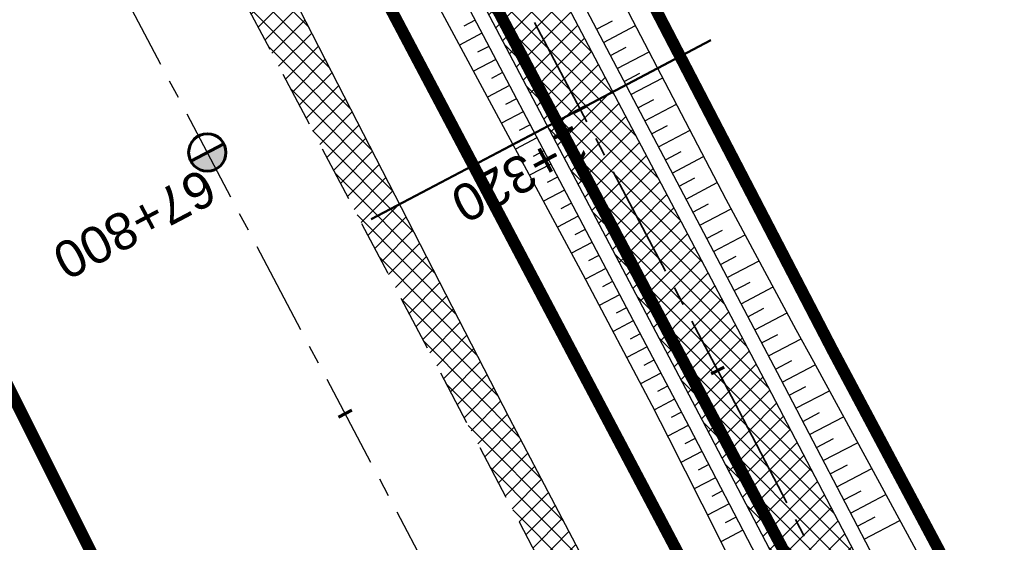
# Model space of a CAD drawing. Header units: metres. Extents: x 7529682 to 7533711, y 5721195 to 5727842.
# Tile 160 of 232: x 7530316 to 7530349, y 5726617 to 5726635. Entities that reach past the tile are written whole.
import ezdxf

# ---------------------------------------------------------------- set-up
doc = ezdxf.new("R2010")
doc.units = ezdxf.units.M
for name, pattern in [('817-dzialki-09-05-04$0$HIDDEN', [0.375, 0.25, -0.125]), ('ACAD_ISO05W100', [33, 24, -3, 0, -3, 0, -3]), ('CENTER', [50.800000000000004, 31.75, -6.35, 6.35, -6.35]), ('CENTER2', [28.575000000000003, 19.05, -3.175, 3.175, -3.175]), ('HIDDEN', [9.524999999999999, 6.35, -3.175])]:
    doc.linetypes.add(name, pattern=pattern)
for name, color, linetype in [('C-DROGI-SYTUACJA', 7, 'Continuous'), ('C-DROGI-SYTUACJA-ETYKIETY', 7, 'Continuous'), ('D-hatch-pobocza', 131, 'Continuous'), ('D-pobocza', 60, 'Continuous'), ('D-rowy', 160, 'Continuous'), ('D-skarpa', 2, 'Continuous'), ('D-skarpa-kreskowanie', 2, 'Continuous')]:
    doc.layers.add(name, color=color, linetype=linetype)
for name, color, linetype, lineweight, true_color in [('D-hatch-ciag-pieszo-rowerowy', 7, 'Continuous', 13, 0xff9f80), ('D-LR-etap-III', 7, '817-dzialki-09-05-04$0$HIDDEN', 50, 0x00008f), ('D-przekroje-pop', 7, 'Continuous', 50, 0x000099)]:
    doc.layers.add(name, color=color, linetype=linetype, lineweight=lineweight, true_color=true_color)
for name, color, linetype, lineweight in [('D-krawędzie', 3, 'Continuous', 30), ('D-obrzeża', 2, 'Continuous', 30), ('D-oś', 10, 'CENTER', 30), ('D-pas-drogowy', 7, 'ACAD_ISO05W100', 50)]:
    doc.layers.add(name, color=color, linetype=linetype, lineweight=lineweight)
doc.layers.add('poprzeczki', color=7, linetype='Continuous', true_color=0x0000c7)
doc.styles.get("Standard").update_dxf_attribs({"font": 'arial.ttf'})
pattern_1 = [(45, (0, 0), (-0.3367596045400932, 0.3367596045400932), []), (135, (0, 0), (-0.3367596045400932, -0.3367596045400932), [])]

# ---------------------------------------------------------------- blocks, each defined once
blk = doc.blocks.new('kilometraz')
at = {"linetype": 'ByBlock', "lineweight": -2}
blk.add_hatch(color=0, dxfattribs=at).paths.add_polyline_path([(0, -0.28125, 0.4142135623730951), (0.28125, 0, 0.4142135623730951), (0, 0.28125)])
at = {"color": 0, "linetype": 'ByBlock', "lineweight": -2}
blk.add_line((0, 0.28125), (0, -0.28125), dxfattribs=at)
blk.add_circle((0, 0), 0.28125, dxfattribs=at)
blk = doc.blocks.new('AeccTickLine')
at = {"color": 0, "linetype": 'ByBlock', "lineweight": -2}
blk.add_line((0, 1), (-3.673819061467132e-16, -1), dxfattribs=at)

msp = doc.modelspace()

# ---------------------------------------------------------------- hatches: boundary and pattern name
at = {"layer": 'D-hatch-ciag-pieszo-rowerowy'}
h = msp.add_hatch(dxfattribs=at)
h.set_pattern_fill('ANSI37', color=256, scale=0.15, style=0)
h.set_pattern_definition(pattern_1)
h.paths.add_polyline_path([(7530324.387465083, 5726654.066463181), (7530322.19252067, 5726652.869150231), (7530338.815124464, 5726621.305808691), (7530355.736108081, 5726588.900602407), (7530368.841113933, 5726564.244410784), (7530371.745634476, 5726564.106445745), (7530357.947949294, 5726590.065867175), (7530341.029165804, 5726622.466860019)])
at = {"layer": 'D-hatch-pobocza'}
h = msp.add_hatch(dxfattribs=at)
h.set_pattern_fill('ANSI37', color=256, scale=0.15, style=0)
h.set_pattern_definition(pattern_1)
h.paths.add_polyline_path([(7530484.05, 5726334.34), (7530471.92, 5726357.11), (7530458.95, 5726381.07), (7530447.57, 5726403.23), (7530435.55, 5726425.46), (7530424.34, 5726446.96), (7530408.219999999, 5726477.68), (7530396.719999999, 5726499.26), (7530381.74, 5726527.87), (7530371.44, 5726547.5), (7530359.58, 5726569.81), (7530349.42, 5726588.72), (7530332.29, 5726621.37), (7530323.719999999, 5726638.05), (7530306.54, 5726670.82), (7530298.559999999, 5726686.33), (7530287.259999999, 5726707.54), (7530284.291048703, 5726713.261271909), (7530282.669641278, 5726712.403913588), (7530284.501430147, 5726708.939695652), (7530291.375516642, 5726695.939652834), (7530296.045865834, 5726687.107244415), (7530304.46414878, 5726671.186868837), (7530316.603827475, 5726648.181421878), (7530333.058434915, 5726617.014067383), (7530350.00379698, 5726585.00616126), (7530367.257623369, 5726552.315762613), (7530385.762825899, 5726517.234589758), (7530404.054360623, 5726482.546167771), (7530421.086512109, 5726450.182125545), (7530442.441939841, 5726409.661369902), (7530463.421308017, 5726369.849931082), (7530489.269347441, 5726320.82820421), (7530506.411845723, 5726288.291398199), (7530524.314558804, 5726254.7836642), (7530540.549094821, 5726224.891183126), (7530548.272673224, 5726210.668598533), (7530551.69684983, 5726207.034942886), (7530543.21, 5726222.9), (7530538.34, 5726232.11), (7530533.7, 5726240.35), (7530511.95, 5726280.97), (7530499.24, 5726305.31)])

# ---------------------------------------------------------------- linework, layer by layer
at = {"layer": 'C-DROGI-SYTUACJA', "color": 10, "linetype": 'CENTER2', "lineweight": 35, "ltscale": 0.2}
msp.add_lwpolyline([(7530322.483990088, 5726654.998261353), (7530339.922145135, 5726621.886334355), (7530356.842028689, 5726589.483234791), (7530379.805704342, 5726546.278615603), (7530402.949350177, 5726502.004644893), (7530424.440206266, 5726461.024952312), (7530444.81964382, 5726422.144181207), (7530467.787193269, 5726378.155809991)], dxfattribs=at)
at = {"layer": 'D-krawędzie', "linetype": 'HIDDEN', "ltscale": 0.3}
msp.add_lwpolyline([(7530304.46414878, 5726671.186868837), (7530316.603827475, 5726648.181421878), (7530333.058434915, 5726617.014067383), (7530350.00379698, 5726585.00616126), (7530367.257623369, 5726552.315762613), (7530385.762825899, 5726517.234589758), (7530404.054360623, 5726482.546167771), (7530421.086512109, 5726450.182125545), (7530442.441939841, 5726409.661369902), (7530463.421308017, 5726369.849931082), (7530489.269347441, 5726320.82820421), (7530506.411845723, 5726288.291398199), (7530524.314558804, 5726254.7836642), (7530540.549094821, 5726224.891183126), (7530548.24, 5726210.73)], dxfattribs=at)
at = {"layer": 'D-LR-etap-III', "ltscale": 10, "flags": 128}
msp.add_lwpolyline([(7531750.474471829, 5723895.103125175, 0.4, 0.4, 0), (7531750.505, 5723895.13, 0.4, 0.4, 0), (7531682.71, 5724022.92, 0.4, 0.4, 0), (7531619.177023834, 5724147.203692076, 0.4, 0.4, 0), (7531592.308960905, 5724198.48863389, 0.4, 0.4, 0), (7531553.263875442, 5724272.918564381, 0.4, 0.4, 0), (7531504.019999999, 5724366.79, 0.4, 0.4, 0), (7531482.09, 5724407.62, 0.4, 0.4, 0), (7531412.350402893, 5724541.182759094, 0.4, 0.4, 0), (7531388.463669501, 5724586.929768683, 0.4, 0.4, 0), (7531345.12, 5724669.94, 0.4, 0.4, 0), (7531127.66, 5725081.67, 0.4, 0.4, 0), (7531059.253139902, 5725211.040795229, 0.4, 0.4, 0), (7531008.007244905, 5725307.953830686, 0.4, 0.4, 0), (7530964.181635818, 5725390.835555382, 0.4, 0.4, 0), (7530914.557354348, 5725484.683561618, 0.4, 0.4, 0), (7530865.243241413, 5725577.493975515, 0.4, 0.4, 0), (7530840.085257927, 5725624.058651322, 0.4, 0.4, 0), (7530802.559525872, 5725694.924584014, 0.4, 0.4, 0), (7530755.54, 5725787.51, 0.4, 0.4, 0), (7530708.717810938, 5725876.303221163, 0.4, 0.4, 0), (7530695.12, 5725902.09, 0.4, 0.4, 0), (7530642.91397006, 5726001.07839487, 0.4, 0.4, 0), (7530634.934723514, 5726016.146615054, 0.4, 0.4, 0), (7530610.820000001, 5726061.929999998, 0.4, 0.4, 0), (7530610.820000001, 5726061.929999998, 0.4, 0.4, 0), (7530607.21, 5726063.51, 0.4, 0.4, 0), (7530597.42, 5726080.68, 0.4, 0.4, 0), (7530591.16, 5726088.44, 0.4, 0.4, 0), (7530581.28, 5726107.21, 0.4, 0.4, 0), (7530571.29, 5726130.56, 0.4, 0.4, 0), (7530549.554994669, 5726171.527317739, 0.4, 0.4, 0), (7530531.014309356, 5726206.473807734, 0.4, 0.4, 0), (7530516.461208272, 5726236.016618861, 0.4, 0.4, 0), (7530500.798929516, 5726266.141265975, 0.4, 0.4, 0), (7530491.349999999, 5726283.94, 0.4, 0.4, 0), (7530482.4, 5726303.41, 0.4, 0.4, 0), (7530482.4, 5726303.41, 0.4, 0.4, 0), (7530450.41, 5726357.28, 0.4, 0.4, 0), (7530397.759396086, 5726458.499907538, 0.4, 0.4, 0), (7530334.707815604, 5726583.664702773, 0.4, 0.4, 0), (7530303.939274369, 5726645.167943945, 0.4, 0.4, 0), (7530300.509779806, 5726651.777515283, 0.4, 0.4, 0), (7530289.213532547, 5726671.966724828, 0.4, 0.4, 0), (7530281.54, 5726685.57, 0.4, 0.4, 0), (7530261.37085633, 5726724.163374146, 0.4, 0.4, 0), (7530254.03, 5726738.21, 0.4, 0.4, 0), (7530197.219999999, 5726845.06, 0.4, 0.4, 0), (7530194.71, 5726849.15, 0.4, 0.4, 0), (7530195.92, 5726850.75, 0.4, 0.4, 0), (7530170.546669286, 5726892.961489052, 0.4, 0.4, 0), (7530143.174718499, 5726945.065838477, 0.4, 0.4, 0), (7530105.059999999, 5727018.32, 0.4, 0.4, 0), (7530100.059999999, 5727027.16, 0.4, 0.4, 0), (7530062.318670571, 5727099.625398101, 0.4, 0.4, 0), (7530015.378537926, 5727189.420463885, 0.4, 0.4, 0), (7529983.207960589, 5727250.206596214, 0.4, 0.4, 0), (7529953.284293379, 5727306.74720398, 0.4, 0.4, 0), (7529900.67053443, 5727406.15903814, 0.4, 0.4, 0), (7529890.630239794, 5727425.131178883, 0.4, 0.4, 0), (7529875.155383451, 5727454.426350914, 0.4, 0.4, 0), (7529857.560096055, 5727487.787346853, 0.4, 0.4, 0), (7529835.194401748, 5727530.19312405, 0.4, 0.4, 0), (7529811.740544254, 5727574.662079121, 0.4, 0.4, 0), (7529792.101859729, 5727611.922638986, 0.4, 0.4, 0), (7529768.066117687, 5727657.469613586, 0.4, 0.4, 0), (7529755.210566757, 5727682.131373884, 0.4, 0.4, 0), (7529753.309999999, 5727681.13, 0.4, 0.4, 0), (7529739.21, 5727707.77, 0.4, 0.4, 0), (7529735.394745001, 5727711.251990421, 0.4, 0.4, 0), (7529725.42, 5727730.2, 0.4, 0.4, 0), (7529723.55, 5727729.88, 0.4, 0.4, 0), (7529695.566668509, 5727782.932080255, 0.4, 0.4, 0), (7529717.67971874, 5727794.024357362, 0.4, 0.4, 0), (7529736.274870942, 5727758.647400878, 0.4, 0.4, 0), (7529736.274870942, 5727758.647400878, 0.4, 0.4, 0), (7529744.511003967, 5727750.406106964, 0.4, 0.4, 0), (7529744.511003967, 5727750.406106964, 0.4, 0.4, 0), (7529750.282568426, 5727738.549848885, 0.4, 0.4, 0), (7529777.108510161, 5727687.569424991, 0.4, 0.4, 0), (7529796.51537536, 5727651.329932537, 0.4, 0.4, 0), (7529814.937945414, 5727616.793170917, 0.4, 0.4, 0), (7529839.006722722, 5727572.303976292, 0.4, 0.4, 0), (7529860.617626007, 5727532.509108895, 0.4, 0.4, 0), (7529882.348967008, 5727491.504261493, 0.4, 0.4, 0), (7529904.865139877, 5727449.096370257, 0.4, 0.4, 0), (7529920.747384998, 5727418.884773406, 0.4, 0.4, 0), (7529946.676504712, 5727368.547487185, 0.4, 0.4, 0), (7529972.024701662, 5727320.573310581, 0.4, 0.4, 0), (7529987.740014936, 5727290.153392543, 0.4, 0.4, 0), (7529996.497385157, 5727273.661630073, 0.4, 0.4, 0), (7530017.541471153, 5727234.202689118, 0.4, 0.4, 0), (7530033.053657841, 5727204.864166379, 0.4, 0.4, 0), (7530051.622983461, 5727170.222745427, 0.4, 0.4, 0), (7530069.276612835, 5727137.015751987, 0.4, 0.4, 0), (7530089.385386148, 5727097.533639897, 0.4, 0.4, 0), (7530109.712512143, 5727060.746615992, 0.4, 0.4, 0), (7530136.769722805, 5727011.640131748, 0.4, 0.4, 0), (7530162.446686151, 5726962.743777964, 0.4, 0.4, 0), (7530187.674104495, 5726916.992101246, 0.4, 0.4, 0), (7530207.820739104, 5726879.335323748, 0.4, 0.4, 0), (7530230.625609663, 5726834.518686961, 0.4, 0.4, 0), (7530262.288093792, 5726776.61832811, 0.4, 0.4, 0), (7530277.509672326, 5726760.213143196, 0.4, 0.4, 0), (7530286.036865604, 5726744.106684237, 0.4, 0.4, 0), (7530288.097472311, 5726735.884066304, 0.4, 0.4, 0), (7530290.393870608, 5726725.046963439, 0.4, 0.4, 0), (7530296.17664807, 5726713.582980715, 0.4, 0.4, 0), (7530302.726195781, 5726701.18226779, 0.4, 0.4, 0), (7530325.685047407, 5726657.466383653, 0.4, 0.4, 0), (7530343.243978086, 5726623.648592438, 0.4, 0.4, 0), (7530360.229820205, 5726591.746871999, 0.4, 0.4, 0), (7530383.20855044, 5726548.059469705, 0.4, 0.4, 0), (7530406.017875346, 5726503.605514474, 0.4, 0.4, 0), (7530427.464919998, 5726462.620289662, 0.4, 0.4, 0), (7530447.9278544, 5726424.388014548, 0.4, 0.4, 0), (7530471.126878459, 5726379.920667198, 0.4, 0.4, 0), (7530490.501003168, 5726343.033350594, 0.4, 0.4, 0), (7530509.499458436, 5726306.733076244, 0.4, 0.4, 0), (7530529.890269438, 5726267.244072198, 0.4, 0.4, 0), (7530543.852446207, 5726238.990319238, 0.4, 0.4, 0), (7530554.808897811, 5726218.943990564, 0.4, 0.4, 0), (7530559.027108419, 5726212.223286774, 0.4, 0.4, 0), (7530563.060988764, 5726206.409670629, 0.4, 0.4, 0), (7530566.93354971, 5726200.463543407, 0.4, 0.4, 0), (7530569.771022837, 5726194.901501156, 0.4, 0.4, 0), (7530571.47319415, 5726191.282350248, 0.4, 0.4, 0), (7530572.839142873, 5726188.024533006, 0.4, 0.4, 0), (7530575.295071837, 5726182.034664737, 0.4, 0.4, 0), (7530579.736851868, 5726173.306070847, 0.4, 0.4, 0), (7530583.3, 5726167.41, 0.4, 0.4, 0), (7530593.4, 5726163.33, 0.4, 0.4, 0), (7530598.618375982, 5726155.264489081, 0.4, 0.4, 0), (7530608.258304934, 5726140.497132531, 0.4, 0.4, 0), (7530603.269999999, 5726136.83, 0.4, 0.4, 0), (7530606.53, 5726131.84, 0.4, 0.4, 0), (7530604.239057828, 5726124.21679044, 0.4, 0.4, 0), (7530605.847136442, 5726121.630127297, 0.4, 0.4, 0), (7530608.971611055, 5726116.164124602, 0.4, 0.4, 0), (7530618.114293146, 5726097.791111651, 0.4, 0.4, 0), (7530651.213125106, 5726034.959524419, 0.4, 0.4, 0), (7530670.243741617, 5725998.61095082, 0.4, 0.4, 0), (7530698.075474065, 5725945.952624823, 0.4, 0.4, 0), (7530716.505955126, 5725911.3051464, 0.4, 0.4, 0), (7530735.223454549, 5725875.667401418, 0.4, 0.4, 0), (7530752.504235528, 5725842.154920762, 0.4, 0.4, 0), (7530778.310652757, 5725793.501254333, 0.4, 0.4, 0), (7530797.499961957, 5725756.381811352, 0.4, 0.4, 0), (7530812.518974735, 5725728.28874362, 0.4, 0.4, 0), (7530820.039295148, 5725713.160404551, 0.4, 0.4, 0), (7530822.422446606, 5725710.193574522, 0.4, 0.4, 0), (7530833.154893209, 5725688.800634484, 0.4, 0.4, 0), (7530849.629354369, 5725656.158601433, 0.4, 0.4, 0), (7530867.98290276, 5725621.963939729, 0.4, 0.4, 0), (7530872.629809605, 5725612.88760475, 0.4, 0.4, 0), (7530880.354488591, 5725597.594500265, 0.4, 0.4, 0), (7530883.839446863, 5725593.389159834, 0.4, 0.4, 0), (7530891.782113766, 5725587.763349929, 0.4, 0.4, 0), (7530895.038670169, 5725584.280746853, 0.4, 0.4, 0), (7530897.033644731, 5725580.941110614, 0.4, 0.4, 0), (7530900.951646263, 5725579.945856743, 0.4, 0.4, 0), (7530904.80970798, 5725571.977328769, 0.4, 0.4, 0), (7530903.682362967, 5725568.566434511, 0.4, 0.4, 0), (7530908.900614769, 5725558.844845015, 0.4, 0.4, 0), (7530910.252030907, 5725545.671606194, 0.4, 0.4, 0), (7530912.872986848, 5725538.645543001, 0.4, 0.4, 0), (7530945.278171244, 5725478.464284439, 0.4, 0.4, 0), (7530959.692318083, 5725450.24628822, 0.4, 0.4, 0), (7531002.82670893, 5725368.192370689, 0.4, 0.4, 0), (7531044.703532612, 5725290.314293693, 0.4, 0.4, 0), (7531064.098839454, 5725253.212562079, 0.4, 0.4, 0), (7531083.010253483, 5725216.677517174, 0.4, 0.4, 0), (7531113.013137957, 5725158.465613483, 0.4, 0.4, 0), (7531137.364304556, 5725113.07076138, 0.4, 0.4, 0), (7531150.830830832, 5725086.711759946, 0.4, 0.4, 0), (7531159.745663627, 5725076.640848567, 0.4, 0.4, 0), (7531166.309999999, 5725074.58, 0.4, 0.4, 0), (7531172.29, 5725062.58, 0.4, 0.4, 0), (7531170.589828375, 5725055.605912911, 0.4, 0.4, 0), (7531173.732823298, 5725044.080706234, 0.4, 0.4, 0), (7531215.342008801, 5724964.859648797, 0.4, 0.4, 0), (7531238.054496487, 5724921.684649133, 0.4, 0.4, 0), (7531262.389821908, 5724875.282876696, 0.4, 0.4, 0), (7531295.587160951, 5724811.265731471, 0.4, 0.4, 0), (7531348.487908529, 5724712.362812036, 0.4, 0.4, 0), (7531363.740817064, 5724682.68394264, 0.4, 0.4, 0), (7531366.986905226, 5724675.865317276, 0.4, 0.4, 0), (7531382.541261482, 5724646.110625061, 0.4, 0.4, 0), (7531401.299165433, 5724610.874551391, 0.4, 0.4, 0), (7531428.964837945, 5724558.862274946, 0.4, 0.4, 0), (7531449.111202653, 5724520.397801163, 0.4, 0.4, 0), (7531477.292992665, 5724465.831467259, 0.4, 0.4, 0), (7531500.996290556, 5724421.112506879, 0.4, 0.4, 0), (7531512.121834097, 5724400.549045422, 0.4, 0.4, 0), (7531513.78163794, 5724396.757451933, 0.4, 0.4, 0), (7531526.32, 5724379.39, 0.4, 0.4, 0), (7531566.783642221, 5724302.73628205, 0.4, 0.4, 0), (7531578.579156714, 5724282.774819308, 0.4, 0.4, 0), (7531584.232619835, 5724273.111246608, 0.4, 0.4, 0), (7531590.109283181, 5724263.508189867, 0.4, 0.4, 0), (7531593.027899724, 5724258.771479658, 0.4, 0.4, 0), (7531595.711841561, 5724254.226824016, 0.4, 0.4, 0), (7531601.659976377, 5724243.898197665, 0.4, 0.4, 0), (7531606.097733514, 5724235.986407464, 0.4, 0.4, 0), (7531609.382207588, 5724230.799061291, 0.4, 0.4, 0), (7531611.580260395, 5724227.671180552, 0.4, 0.4, 0), (7531612.707802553, 5724225.86410867, 0.4, 0.4, 0), (7531618.665224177, 5724214.480919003, 0.4, 0.4, 0), (7531619.885522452, 5724212.333950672, 0.4, 0.4, 0), (7531620.931818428, 5724210.787064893, 0.4, 0.4, 0), (7531623.518605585, 5724207.111542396, 0.4, 0.4, 0), (7531626.143926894, 5724203.61306897, 0.4, 0.4, 0), (7531632.022984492, 5724196.485954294, 0.4, 0.4, 0), (7531653.949089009, 5724152.617641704, 0.4, 0.4, 0), (7531656.750690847, 5724143.103797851, 0.4, 0.4, 0), (7531659.61440691, 5724133.254504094, 0.4, 0.4, 0), (7531661.627147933, 5724128.646047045, 0.4, 0.4, 0.01093811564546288), (7531674.314987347, 5724101.43546424, 0.4, 0.4, 0), (7531685.137626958, 5724081.408252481, 0.4, 0.4, 0), (7531692.159945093, 5724066.277333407, 0.4, 0.4, 0), (7531699.662164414, 5724051.388120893, 0.4, 0.4, 0), (7531704.480624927, 5724040.808561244, 0.4, 0.4, 0), (7531704.480624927, 5724040.808561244, 0.4, 0.4, 0), (7531704.401251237, 5724037.368913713, 0.4, 0.4, 0), (7531720.383609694, 5724003.441317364, 0.4, 0.4, 0), (7531728.79890528, 5723986.206298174, 0.4, 0.4, 0), (7531733.237926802, 5723977.192631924, 0.4, 0.4, 0), (7531736.750027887, 5723969.505210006, 0.4, 0.4, 0), (7531737.336143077, 5723968.518916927, 0.4, 0.4, 0), (7531738.285051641, 5723967.699360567, 0.4, 0.4, 0), (7531742.180915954, 5723962.346428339, 0.4, 0.4, 0), (7531744.286141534, 5723958.615526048, 0.4, 0.4, 0), (7531755.393260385, 5723944.192617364, 0.4, 0.4, 0), (7531758.69, 5723936.76, 0.4, 0.4, 0), (7531780.08, 5723929.25, 0.4, 0.4, 0), (7531792.611989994, 5723906.337708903, 0.4, 0.4, 0), (7531792.611989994, 5723906.337708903, 0.4, 0.4, 0), (7531756.962094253, 5723883.055323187, 0.4, 0.4, 0), (7531750.46, 5723895.130000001, 0.4, 0.4, 0), (7531750.46, 5723895.130000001, 0, 0, 0)], format="xyseb", dxfattribs=at)
at = {"layer": 'D-obrzeża'}
for points in [[(7530323.589988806, 5726655.580727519), (7530341.029165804, 5726622.466860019), (7530357.947949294, 5726590.065867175), (7530380.911493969, 5726546.861494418), (7530404.056743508, 5726502.584455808), (7530425.5474649, 5726461.605019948), (7530445.927238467, 5726422.723607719), (7530468.89375299, 5726378.737218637)], [(7530321.377991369, 5726654.415795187), (7530338.815124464, 5726621.305808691), (7530355.736108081, 5726588.900602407), (7530378.699914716, 5726545.695736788), (7530401.841956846, 5726501.424833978), (7530423.333197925, 5726460.444407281), (7530443.712049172, 5726421.564754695), (7530466.680633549, 5726377.574401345)]]:
    msp.add_lwpolyline(points, dxfattribs=at)
at = {"layer": 'D-oś', "ltscale": 0.1}
msp.add_lwpolyline([(7530594.845000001, 5726110.895), (7530540.21, 5726214.45), (7530503.320056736, 5726286.650988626), (7530486.173361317, 5726319.195761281), (7530460.324927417, 5726368.21823651), (7530439.345630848, 5726408.029539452), (7530417.989237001, 5726448.552129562), (7530400.958415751, 5726480.913646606), (7530382.667120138, 5726515.601615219), (7530364.162298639, 5726550.68206594), (7530346.909504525, 5726583.37050876), (7530329.964237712, 5726615.378234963), (7530313.508365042, 5726646.547986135), (7530301.370075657, 5726669.550802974)], dxfattribs=at)
at = {"layer": 'D-pas-drogowy', "ltscale": 0.2, "flags": 128}
msp.add_lwpolyline([(7531633.018560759, 5724182.834272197, 0.4, 0.4, 0), (7531617.558899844, 5724211.608162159, 0.4, 0.4, 0), (7531566.783642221, 5724302.73628205, 0.4, 0.4, 0), (7531538.419082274, 5724356.469679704, 0.4, 0.4, 0), (7531526.32, 5724379.39, 0.4, 0.4, 0), (7531516.102085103, 5724393.607319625, 0.4, 0.4, 0.001485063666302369), (7531513.78037409, 5724396.837773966, 0.4, 0.4, 0), (7531501.87, 5724413.41, 0.4, 0.4, 0), (7531474.926107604, 5724464.507896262, 0.4, 0.4, 0), (7531446.200436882, 5724518.992313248, 0.4, 0.4, 0), (7531424.962185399, 5724559.262257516, 0.4, 0.4, 0), (7531398.444460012, 5724609.565801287, 0.4, 0.4, 0), (7531379.647455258, 5724645.216004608, 0.4, 0.4, 0), (7531365.23, 5724672.56, 0.4, 0.4, 0), (7531341.305752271, 5724717.915356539, 0.4, 0.4, 0), (7531312.899996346, 5724771.788898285, 0.4, 0.4, 0), (7531292.590923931, 5724810.306502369, 0.4, 0.4, 0), (7531259.391619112, 5724873.271351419, 0.4, 0.4, 0), (7531233.740401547, 5724921.922582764, 0.4, 0.4, 0), (7531203.072738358, 5724980.092044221, 0.4, 0.4, 0), (7531173.471398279, 5725036.225177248, 0.4, 0.4, 0), (7531168.269999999, 5725046.09, 0.4, 0.4, 0), (7531172.29, 5725062.58, 0.4, 0.4, 0), (7531166.309999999, 5725074.58, 0.4, 0.4, 0), (7531150.32, 5725079.6, 0.4, 0.4, 0), (7531141.5, 5725096.43, 0.4, 0.4, 0), (7531109.311735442, 5725157.814415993, 0.4, 0.4, 0), (7531086.641300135, 5725201.047918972, 0.4, 0.4, 0), (7531059.198258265, 5725253.383662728, 0.4, 0.4, 0), (7531028.206828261, 5725312.48946212, 0.4, 0.4, 0), (7530999.104694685, 5725367.990143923, 0.4, 0.4, 0), (7530956.247527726, 5725449.724815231, 0.4, 0.4, 0), (7530924.397774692, 5725510.463768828, 0.4, 0.4, 0), (7530897.509999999, 5725561.74, 0.4, 0.4, 0), (7530894.46, 5725566.14, 0.4, 0.4, 0), (7530892.16, 5725570.49, 0.4, 0.4, 0), (7530869.362688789, 5725613.307018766, 0.4, 0.4, 0), (7530861.693971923, 5725627.704613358, 0.4, 0.4, 0), (7530852.74, 5725644.52, 0.4, 0.4, 0), (7530831.509999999, 5725684.2, 0.4, 0.4, 0), (7530811.13, 5725722.52, 0.4, 0.4, 0), (7530792.3476413, 5725757.940652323, 0.4, 0.4, 0), (7530768.03, 5725803.8, 0.4, 0.4, 0), (7530748.768542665, 5725840.178507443, 0.4, 0.4, 0), (7530727.7, 5725879.97, 0.4, 0.4, 0), (7530712.0981582, 5725909.54523909, 0.4, 0.4, 0), (7530693.644105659, 5725944.645156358, 0.4, 0.4, 0), (7530665.702224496, 5725997.538976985, 0.4, 0.4, 0), (7530641.759999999, 5726042.88, 0.4, 0.4, 0), (7530616.5, 5726091.48, 0.4, 0.4, 0), (7530604.628439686, 5726114.319880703, 0.4, 0.4, -0.007762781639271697), (7530602.5, 5726118.43, 0.4, 0.4, 0), (7530603.992037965, 5726123.394821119, 0.4, 0.4, 0), (7530606.53, 5726131.84, 0.4, 0.4, 0), (7530603.269999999, 5726136.83, 0.4, 0.4, 0), (7530593.775620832, 5726151.368713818, 0.4, 0.4, 0), (7530590.202637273, 5726156.84001263, 0.4, 0.4, 0), (7530583.3, 5726167.41, 0.4, 0.4, 0), (7530580.578343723, 5726170.427567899, 0.4, 0.4, 0), (7530575.849999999, 5726175.67, 0.4, 0.4, 0), (7530569.009999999, 5726186.66, 0.4, 0.4, 0), (7530562.555322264, 5726199.189409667, 0.4, 0.4, 0), (7530555.67, 5726211.39, 0.4, 0.4, 0), (7530548.29, 5726224.23, 0.4, 0.4, 0), (7530540.58, 5726237.71, 0.4, 0.4, 0), (7530532.679999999, 5726252.65, 0.4, 0.4, 0), (7530524.059999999, 5726269.35, 0.4, 0.4, 0), (7530502.82, 5726309.91, 0.4, 0.4, 0), (7530488.83, 5726336.63, 0.4, 0.4, 0), (7530466.03, 5726380.16, 0.4, 0.4, 0), (7530438.469999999, 5726432.77, 0.4, 0.4, 0), (7530424.53, 5726459.09, 0.4, 0.4, 0), (7530401.63, 5726502.97, 0.4, 0.4, 0), (7530383.38, 5726538.06, 0.4, 0.4, 0), (7530353.969999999, 5726593.52, 0.4, 0.4, 0), (7530338.469999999, 5726622.74, 0.4, 0.4, 0), (7530322.009999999, 5726653.88, 0.4, 0.4, 0), (7530297.54, 5726700.33, 0.4, 0.4, 0), (7530287.38, 5726719.6, 0.4, 0.4, 0), (7530285.94993921, 5726722.315508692, 0.4, 0.4, 0), (7530280.259999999, 5726733.12, 0.4, 0.4, 0), (7530266.73, 5726758.74, 0.4, 0.4, 0), (7530260.42, 5726770.47, 0.4, 0.4, 0), (7530253.25, 5726783.82, 0.4, 0.4, 0), (7530244.95, 5726799.33, 0.4, 0.4, 0), (7530239.389999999, 5726808.49, 0.4, 0.4, 0), (7530238.29, 5726807.9, 0.4, 0.4, 0), (7530218.11, 5726850.67, 0.4, 0.4, 0), (7530175.906646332, 5726928.168028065, 0.4, 0.4, 0), (7530096.679999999, 5727076.15, 0.4, 0.4, 0), (7530094.679999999, 5727079.89, 0.4, 0.4, 0), (7530064.59693469, 5727135.522637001, 0.4, 0.4, 0), (7530046.730970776, 5727168.8921561, 0.4, 0.4, 0), (7530025.803045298, 5727208.461374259, 0.4, 0.4, 0), (7530012.846501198, 5727232.979315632, 0.4, 0.4, 0), (7529994.15, 5727268.45, 0.4, 0.4, 0), (7529981.670868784, 5727291.93018666, 0.4, 0.4, 0), (7529949.889999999, 5727351.73, 0.4, 0.4, 0), (7529924.75, 5727399.03, 0.4, 0.4, 0), (7529915.515824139, 5727417.099754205, 0.4, 0.4, 0), (7529885.83, 5727475.19, 0.4, 0.4, 0), (7529862.559999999, 5727519.97, 0.4, 0.4, 0), (7529852.984923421, 5727538.191086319, 0.4, 0.4, 0), (7529836.513084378, 5727569.51130111, 0.4, 0.4, 0), (7529815.36890814, 5727609.140983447, 0.4, 0.4, 0), (7529792.795203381, 5727651.247499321, 0.4, 0.4, 0), (7529774.199114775, 5727685.858348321, 0.4, 0.4, 0), (7529746.966026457, 5727736.059440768, 0.4, 0.4, 0), (7529733.92, 5727757.62, 0.4, 0.4, 0), (7529708.607472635, 5727806.388536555, 0.4, 0.4, 0), (7529688.491967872, 5727796.344621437, 0.4, 0.4, 0), (7529723.55, 5727729.88, 0.4, 0.4, 0), (7529725.42, 5727730.2, 0.4, 0.4, 0), (7529735.38, 5727711.28, 0.4, 0.4, 0), (7529739.21, 5727707.77, 0.4, 0.4, 0), (7529753.309999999, 5727681.13, 0.4, 0.4, 0), (7529755.178396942, 5727682.114424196, 0.4, 0.4, 0), (7529792.101859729, 5727611.922638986, 0.4, 0.4, 0), (7529811.740544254, 5727574.662079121, 0.4, 0.4, 0), (7529835.194401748, 5727530.19312405, 0.4, 0.4, 0), (7529857.560096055, 5727487.787346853, 0.4, 0.4, 0), (7529875.155383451, 5727454.426350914, 0.4, 0.4, 0), (7529890.630239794, 5727425.131178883, 0.4, 0.4, 0), (7529900.67053443, 5727406.15903814, 0.4, 0.4, 0), (7529953.284293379, 5727306.74720398, 0.4, 0.4, 0), (7529983.207960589, 5727250.206596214, 0.4, 0.4, 0), (7530015.378537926, 5727189.420463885, 0.4, 0.4, 0), (7530062.318670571, 5727099.625398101, 0.4, 0.4, 0), (7530100.059999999, 5727027.16, 0.4, 0.4, 0), (7530105.059999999, 5727018.32, 0.4, 0.4, 0), (7530143.174718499, 5726945.065838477, 0.4, 0.4, 0), (7530170.546669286, 5726892.961489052, 0.4, 0.4, 0), (7530195.92, 5726850.75, 0.4, 0.4, 0), (7530194.71, 5726849.15, 0.4, 0.4, 0), (7530197.219999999, 5726845.06, 0.4, 0.4, 0), (7530254.03, 5726738.21, 0.4, 0.4, 0), (7530261.37085633, 5726724.163374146, 0.4, 0.4, 0), (7530281.54, 5726685.57, 0.4, 0.4, 0), (7530289.213532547, 5726671.966724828, 0.4, 0.4, 0), (7530300.509779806, 5726651.777515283, 0.4, 0.4, 0), (7530303.939274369, 5726645.167943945, 0.4, 0.4, 0), (7530334.707815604, 5726583.664702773, 0.4, 0.4, 0), (7530397.759396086, 5726458.499907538, 0.4, 0.4, 0), (7530450.41, 5726357.28, 0.4, 0.4, 0), (7530482.4, 5726303.41, 0.4, 0.4, 0), (7530483.687990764, 5726301.003383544, 0.4, 0.4, 0), (7530491.349999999, 5726283.94, 0.4, 0.4, 0), (7530512.67, 5726243.78, 0.4, 0.4, 0), (7530529.429999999, 5726209.46, 0.4, 0.4, 0), (7530571.29, 5726130.56, 0.4, 0.4, 0), (7530581.28, 5726107.21, 0.4, 0.4, 0), (7530591.16, 5726088.44, 0.4, 0.4, 0), (7530597.42, 5726080.68, 0.4, 0.4, 0), (7530607.21, 5726063.51, 0.4, 0.4, 0), (7530610.820000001, 5726061.929999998, 0.4, 0.4, 0), (7530634.934723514, 5726016.146615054, 0.4, 0.4, 0), (7530642.91397006, 5726001.07839487, 0.4, 0.4, 0), (7530695.12, 5725902.09, 0.4, 0.4, 0), (7530708.717810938, 5725876.303221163, 0.4, 0.4, 0), (7530755.54, 5725787.51, 0.4, 0.4, 0), (7530802.559525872, 5725694.924584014, 0.4, 0.4, 0), (7530840.085257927, 5725624.058651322, 0.4, 0.4, 0), (7530865.243241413, 5725577.493975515, 0.4, 0.4, 0), (7530914.557354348, 5725484.683561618, 0.4, 0.4, 0), (7530964.181635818, 5725390.835555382, 0.4, 0.4, 0), (7531008.007244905, 5725307.953830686, 0.4, 0.4, 0), (7531059.253139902, 5725211.040795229, 0.4, 0.4, 0), (7531127.66, 5725081.67, 0.4, 0.4, 0), (7531345.12, 5724669.94, 0.4, 0.4, 0), (7531388.463669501, 5724586.929768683, 0.4, 0.4, 0), (7531412.350402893, 5724541.182759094, 0.4, 0.4, 0), (7531482.09, 5724407.62, 0.4, 0.4, 0), (7531504.019999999, 5724366.79, 0.4, 0.4, 0), (7531519.374444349, 5724337.520497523, 0.4, 0.4, 0), (7531563.748815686, 5724252.931583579, 0.4, 0.4, 0), (7531602.175111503, 5724179.681224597, 0.4, 0.4, 0), (7531619.177023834, 5724147.203692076, 0.4, 0.4, 0), (7531625.038493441, 5724135.63500206, 0.4, 0.4, 0), (7531656.796442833, 5724073.31633882, 0.4, 0.4, 0), (7531675.12, 5724037.36, 0.4, 0.4, 0), (7531682.71, 5724022.92, 0.4, 0.4, 0), (7531705.565196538, 5723979.810545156, 0.4, 0.4, 0), (7531736.605941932, 5723921.261514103, 0.4, 0.4, 0), (7531750.46, 5723895.130000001, 0.4, 0.4, 0), (7531740.769999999, 5723886.56, 0.4, 0.4, 0), (7531732.86, 5723885, 0.4, 0.4, 0), (7531722.179999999, 5723887.77, 0.4, 0.4, 0), (7531729.87, 5723862.17, 0.4, 0.4, 0), (7531742.92, 5723861.93, 0.4, 0.4, 0), (7531763.71, 5723859.52, 0.4, 0.4, 0), (7531768.42, 5723854.12, 0.4, 0.4, 0), (7531787.42, 5723817.97, 0.4, 0.4, 0), (7531795.57, 5723809.82, 0.4, 0.4, 0), (7531816.346897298, 5723819.850397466, 0.4, 0.4, 0), (7531816.346897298, 5723819.850397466, 0.4, 0.4, 0), (7531805.059999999, 5723843.23, 0.4, 0.4, 0), (7531803.61, 5723886.23, 0.4, 0.4, 0), (7531803.61, 5723886.23, 0.4, 0.4, 0), (7531780.08, 5723929.25, 0.4, 0.4, 0), (7531758.69, 5723936.76, 0.4, 0.4, 0), (7531749.3590272, 5723946.412126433, 0.4, 0.4, 0), (7531742.71, 5723953.29, 0.4, 0.4, 0), (7531735.177368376, 5723967.877529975, 0.4, 0.4, 0), (7531722.37, 5723992.68, 0.4, 0.4, 0), (7531705.041669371, 5724030.885563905, 0.4, 0.4, 0), (7531699.469999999, 5724043.17, 0.4, 0.4, 0), (7531692.69, 5724058.11, 0.4, 0.4, 0), (7531679.672010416, 5724084.016803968, 0.4, 0.4, 0), (7531674.55, 5724094.21, 0.4, 0.4, 0), (7531666.633166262, 5724114.002855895, 0.4, 0.4, 0), (7531649, 5724153.82, 0.4, 0.4, 0), (7531641.49, 5724149.34, 0.4, 0.4, 0), (7531626.04, 5724179.34, 0.4, 0.4, 0), (7531633.03, 5724182.84, 0, 0, 0)], format="xyseb", dxfattribs=at)
at = {"layer": 'D-pobocza'}
msp.add_lwpolyline([(7530548.272673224, 5726210.668598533), (7530551.69684983, 5726207.034942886), (7530543.21, 5726222.9), (7530538.34, 5726232.11), (7530533.7, 5726240.35), (7530511.95, 5726280.97), (7530499.24, 5726305.31), (7530484.05, 5726334.34), (7530471.92, 5726357.11), (7530458.95, 5726381.07), (7530447.57, 5726403.23), (7530435.55, 5726425.46), (7530424.34, 5726446.96), (7530408.219999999, 5726477.68), (7530396.719999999, 5726499.26), (7530381.74, 5726527.87), (7530371.44, 5726547.5), (7530359.58, 5726569.81), (7530349.42, 5726588.72), (7530332.29, 5726621.37), (7530323.719999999, 5726638.05), (7530306.54, 5726670.82)], dxfattribs=at)
for points in [[(7530324.032388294, 5726655.813713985), (7530341.471974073, 5726622.699070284), (7530358.390317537, 5726590.298920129), (7530381.35380982, 5726547.094645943), (7530404.499700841, 5726502.816380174), (7530425.990268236, 5726461.837237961), (7530446.370276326, 5726422.955378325), (7530469.336376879, 5726378.969782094), (7530488.807806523, 5726342.142381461), (7530507.967036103, 5726305.936330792), (7530528.542599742, 5726266.548688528), (7530543.469982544, 5726237.456247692), (7530554.277020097, 5726217.508614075, 0.02043787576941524), (7530555.92928817, 5726214.735721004), (7530563.576532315, 5726203.018684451, -0.0241663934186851), (7530565.554246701, 5726199.642645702), (7530568.768209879, 5726193.493185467, -0.02149457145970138), (7530570.611299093, 5726189.564096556), (7530573.477839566, 5726182.700646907, 0.0225352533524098), (7530575.380208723, 5726178.66703158), (7530582.908951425, 5726164.406707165)], [(7530320.935591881, 5726654.182808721), (7530338.372316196, 5726621.073598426), (7530355.293739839, 5726588.667549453), (7530378.257598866, 5726545.462585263), (7530401.398999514, 5726501.192909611), (7530422.890394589, 5726460.212189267), (7530443.269011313, 5726421.332984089), (7530466.238009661, 5726377.341837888), (7530485.714077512, 5726340.505665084), (7530504.869120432, 5726304.307525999), (7530525.434443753, 5726264.9394867), (7530540.373896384, 5726235.823522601), (7530551.248330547, 5726215.751488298, 0.02043787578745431), (7530552.942428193, 5726212.908395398), (7530560.579467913, 5726201.206993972, -0.02416639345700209), (7530562.508349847, 5726197.914314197), (7530565.616507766, 5726191.967297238, -0.02149457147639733), (7530567.423100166, 5726188.116012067), (7530570.291648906, 5726181.247753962, 0.02253525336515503), (7530572.232449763, 5726177.132651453), (7530572.778585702, 5726176.098205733)]]:
    msp.add_lwpolyline(points, format="xyb", dxfattribs=at)
at = {"layer": 'D-przekroje-pop', "extrusion": (0.4659729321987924, -0.8847989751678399, 0), "elevation": -1557985.845406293}
msp.add_lwpolyline([(9331292.837748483, 0), (9331287.83774849, 0), (9331279.837748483, 0)], dxfattribs=at)
at = {"layer": 'D-rowy', "linetype": 'HIDDEN', "ltscale": 0.1, "const_width": 0.4, "flags": 128}
msp.add_lwpolyline([(7530551.499172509, 5726212.266704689), (7530543.596747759, 5726226.236200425), (7530531.122140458, 5726249.920489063), (7530513.079232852, 5726284.071746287), (7530493.258053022, 5726321.227384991), (7530474.306713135, 5726357.906968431), (7530450.222123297, 5726402.719503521), (7530429.96750982, 5726441.4535147), (7530407.859108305, 5726483.738318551), (7530388.274906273, 5726520.930796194), (7530367.427952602, 5726560.808648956), (7530342.591333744, 5726608.109324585), (7530323.481608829, 5726644.276261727), (7530301.726796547, 5726686.325455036), (7530278.863028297, 5726729.804599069), (7530276.237700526, 5726736.773394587), (7530276.237700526, 5726736.773394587)], dxfattribs=at)
at = {"layer": 'D-skarpa', "linetype": 'Continuous'}
msp.add_lwpolyline([(7530325.873181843, 5726655.449599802), (7530333.052584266, 5726641.400438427), (7530334.654220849, 5726638.29905926), (7530339.620099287, 5726628.783307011), (7530341.987757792, 5726624.379215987), (7530342.585747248, 5726623.289100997), (7530344.385657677, 5726619.978887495), (7530346.774577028, 5726615.585694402), (7530349.115352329, 5726611.167361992), (7530359.769905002, 5726591.012080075), (7530360.77393309, 5726589.079188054), (7530364.129817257, 5726582.371895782), (7530365.240121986, 5726580.128247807), (7530365.704347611, 5726579.282849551), (7530366.439469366, 5726577.931926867), (7530370.007842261, 5726571.337574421), (7530372.386884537, 5726566.939676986), (7530374.784915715, 5726562.551872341), (7530377.156596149, 5726558.150062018), (7530379.51173368, 5726553.739458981), (7530381.74112056, 5726549.262018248, -0.003568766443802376), (7530386.297491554, 5726540.335906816), (7530388.569675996, 5726535.881733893), (7530390.876906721, 5726531.445880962)], format="xyb", dxfattribs=at)
msp.add_lwpolyline([(7530320.703526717, 5726652.727038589), (7530325.345876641, 5726643.869896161), (7530327.63637752, 5726639.425170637), (7530328.011876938, 5726638.745786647), (7530329.687320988, 5726635.683277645), (7530334.774863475, 5726626.231598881), (7530337.112494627, 5726621.811694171), (7530337.676748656, 5726620.703812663), (7530339.364318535, 5726617.356901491), (7530341.553807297, 5726612.859571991), (7530343.153490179, 5726608.054264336), (7530345.301785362, 5726603.535424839), (7530347.557017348, 5726599.07242439), (7530349.83036726, 5726594.618884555), (7530352.104201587, 5726590.165597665), (7530353.3742383, 5726587.672463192), (7530354.400769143, 5726585.69178938), (7530357.850451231, 5726579.034351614)], dxfattribs=at)
at = {"layer": 'D-skarpa-kreskowanie', "linetype": 'Continuous'}
for p, q in [((7530331.120596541, 5726634.843312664, 107.4617393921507), (7530330.738373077, 5726634.642017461, 107.1737322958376)), ((7530335.23691639, 5726634.538325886, 107.6069091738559), (7530335.778115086, 5726634.823344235, 107.1991135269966)), ((7530331.353583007, 5726634.400913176, 107.4652060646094), (7530330.593143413, 5726634.000433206, 106.892211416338)), ((7530335.469902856, 5726634.095926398, 107.6103758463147), (7530336.550640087, 5726634.665088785, 106.7960354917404)), ((7530331.586569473, 5726633.958513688, 107.4686727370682), (7530331.208353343, 5726633.75932892, 107.1836851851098)), ((7530335.702889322, 5726633.653526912, 107.6138425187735), (7530336.242427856, 5726633.937670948, 107.2072978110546)), ((7530335.935875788, 5726633.211127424, 107.6173091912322), (7530337.013292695, 5726633.778541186, 106.8054707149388)), ((7530331.81955594, 5726633.516114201, 107.4721394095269), (7530331.067131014, 5726633.119855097, 106.9051838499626)), ((7530332.052542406, 5726633.073714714, 107.4756060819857), (7530331.67833361, 5726632.876640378, 107.1936380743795)), ((7530336.168862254, 5726632.768727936, 107.620775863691), (7530336.706740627, 5726633.051997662, 107.2154820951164)), ((7530336.40184872, 5726632.326328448, 107.6242425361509), (7530337.475945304, 5726632.891993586, 106.814905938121)), ((7530332.285528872, 5726632.631315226, 107.4790727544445), (7530331.541118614, 5726632.239276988, 106.9181562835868)), ((7530332.518515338, 5726632.188915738, 107.4825394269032), (7530332.148313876, 5726631.993951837, 107.2035909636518)), ((7530336.634835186, 5726631.883928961, 107.6277092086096), (7530337.171053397, 5726632.166324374, 107.2236663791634)), ((7530332.751501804, 5726631.746516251, 107.486006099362), (7530332.015106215, 5726631.35869888, 106.9311287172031)), ((7530336.867821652, 5726631.441529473, 107.6311758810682), (7530337.938597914, 5726632.005445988, 106.8243411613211)), ((7530332.98448827, 5726631.304116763, 107.4894727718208), (7530332.618294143, 5726631.111263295, 107.2135438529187)), ((7530337.100808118, 5726630.999129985, 107.6346425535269), (7530337.635366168, 5726631.280651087, 107.2318506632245)), ((7530337.333794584, 5726630.556730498, 107.6381092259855), (7530338.401250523, 5726631.118898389, 106.8337763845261)), ((7530333.217474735, 5726630.861717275, 107.4929394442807), (7530332.489093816, 5726630.478120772, 106.9441011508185)), ((7530333.450461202, 5726630.419317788, 107.4964061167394), (7530333.088274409, 5726630.228574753, 107.2234967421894)), ((7530337.566781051, 5726630.114331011, 107.6415758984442), (7530338.099678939, 5726630.394977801, 107.2400349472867)), ((7530337.799767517, 5726629.671931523, 107.6450425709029), (7530338.863903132, 5726630.232350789, 106.8432116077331)), ((7530333.683447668, 5726629.976918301, 107.4998727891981), (7530332.963081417, 5726629.597542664, 106.9570735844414)), ((7530333.916434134, 5726629.534518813, 107.5033394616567), (7530333.558254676, 5726629.345886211, 107.2334496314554)), ((7530338.032753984, 5726629.229532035, 107.6485092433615), (7530338.563991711, 5726629.509304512, 107.2482192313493)), ((7530334.1494206, 5726629.092119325, 107.5068061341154), (7530333.437069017, 5726628.716964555, 106.9700460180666)), ((7530338.26574045, 5726628.787132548, 107.6519759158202), (7530339.326555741, 5726629.345803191, 106.8526468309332)), ((7530334.382407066, 5726628.649719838, 107.510272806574), (7530334.028234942, 5726628.46319767, 107.2434025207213)), ((7530338.498726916, 5726628.34473306, 107.6554425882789), (7530339.028304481, 5726628.623631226, 107.256403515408)), ((7530338.731713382, 5726627.902333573, 107.6589092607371), (7530339.793184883, 5726628.461349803, 106.8590857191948)), ((7530334.615393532, 5726628.20732035, 107.5137394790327), (7530333.911056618, 5726627.836386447, 106.9830184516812)), ((7530334.848379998, 5726627.764920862, 107.5172061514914), (7530334.498215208, 5726627.580509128, 107.2533554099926)), ((7530338.964699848, 5726627.459934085, 107.6623759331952), (7530339.49732529, 5726627.740437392, 107.261040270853)), ((7530339.197686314, 5726627.017534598, 107.6658426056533), (7530340.266716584, 5726627.580531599, 106.8603234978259)), ((7530335.081366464, 5726627.322521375, 107.52067282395), (7530334.385044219, 5726626.955808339, 106.9959908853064)), ((7530335.314352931, 5726626.880121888, 107.5241394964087), (7530334.968195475, 5726626.697820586, 107.2633082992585)), ((7530339.43067278, 5726626.57513511, 107.6693092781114), (7530339.967077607, 5726626.857628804, 107.2651258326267)), ((7530339.663659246, 5726626.132735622, 107.6727759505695), (7530340.740248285, 5726626.699713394, 106.861561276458)), ((7530335.547339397, 5726626.4377224, 107.5276061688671), (7530334.857884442, 5726626.074625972, 107.0080987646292)), ((7530335.780325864, 5726625.995322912, 107.5310728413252), (7530335.435986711, 5726625.813979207, 107.2716117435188)), ((7530339.896645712, 5726625.690336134, 107.6762426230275), (7530340.436829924, 5726625.974820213, 107.2692113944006)), ((7530340.129632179, 5726625.247936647, 107.6797092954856), (7530341.213779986, 5726625.818895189, 106.8627990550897)), ((7530336.01331233, 5726625.552923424, 107.5345395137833), (7530335.325410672, 5726625.19064503, 107.0162025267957)), ((7530336.246298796, 5726625.110523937, 107.5380061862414), (7530335.902736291, 5726624.929589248, 107.2791302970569)), ((7530340.362618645, 5726624.80553716, 107.6831759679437), (7530340.90658224, 5726625.092011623, 107.2732969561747)), ((7530340.595605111, 5726624.363137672, 107.6866426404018), (7530341.687311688, 5726624.938076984, 106.8640368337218)), ((7530336.479285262, 5726624.668124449, 107.5414728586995), (7530335.792936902, 5726624.306664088, 107.0243062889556)), ((7530336.712271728, 5726624.225724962, 107.5449395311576), (7530336.369485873, 5726624.04519929, 107.2866488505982)), ((7530340.828591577, 5726623.920738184, 107.6901093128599), (7530341.376334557, 5726624.209203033, 107.2773825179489)), ((7530341.061578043, 5726623.478338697, 107.6935759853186), (7530342.163579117, 5726624.058699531, 106.8632132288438)), ((7530336.945258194, 5726623.783325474, 107.5484062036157), (7530336.260463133, 5726623.422683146, 107.0324100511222)), ((7530337.17824466, 5726623.340925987, 107.5518728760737), (7530336.836235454, 5726623.160809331, 107.2941674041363)), ((7530341.294564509, 5726623.035939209, 107.6970426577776), (7530341.849325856, 5726623.32810023, 107.2790274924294)), ((7530341.52717109, 5726622.593340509, 107.7005079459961), (7530342.646310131, 5726623.177719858, 106.8588065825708)), ((7530337.411231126, 5726622.898526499, 107.5553395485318), (7530336.727989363, 5726622.538702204, 107.040513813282)), ((7530337.644217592, 5726622.456127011, 107.5588062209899), (7530337.302985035, 5726622.276419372, 107.3016859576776)), ((7530341.758604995, 5726622.150126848, 107.7039689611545), (7530342.321897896, 5726622.444260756, 107.280316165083)), ((7530341.990038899, 5726621.706913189, 107.707429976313), (7530343.12407146, 5726622.299069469, 106.8545201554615)), ((7530337.877204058, 5726622.013727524, 107.5622728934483), (7530337.193092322, 5726621.653445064, 107.046791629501)), ((7530338.110190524, 5726621.571328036, 107.5657395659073), (7530337.765111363, 5726621.389594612, 107.3057208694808)), ((7530342.221472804, 5726621.26369953, 107.7108909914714), (7530342.792212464, 5726621.561721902, 107.2816339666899)), ((7530342.452906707, 5726620.82048587, 107.7143520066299), (7530343.601832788, 5726621.420419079, 106.8502337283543)), ((7530338.34317699, 5726621.128928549, 107.5692062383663), (7530337.646972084, 5726620.762277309, 107.0446127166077)), ((7530338.574812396, 5726620.685820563, 107.5726778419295), (7530338.222955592, 5726620.502091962, 107.3080296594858)), ((7530342.684340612, 5726620.377272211, 107.7178130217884), (7530343.262527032, 5726620.679183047, 107.2829517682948)), ((7530342.915774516, 5726619.934058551, 107.7212740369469), (7530344.079594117, 5726620.54176869, 106.845947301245)), ((7530338.806243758, 5726620.242605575, 107.5761501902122), (7530338.096233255, 5726619.871860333, 107.0421208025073)), ((7530339.03767512, 5726619.799390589, 107.579622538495), (7530338.679521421, 5726619.612373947, 107.310241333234)), ((7530343.14720842, 5726619.490844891, 107.7247350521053), (7530343.7328416, 5726619.796644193, 107.2842695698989)), ((7530339.269106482, 5726619.356175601, 107.5830948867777), (7530338.546502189, 5726618.978854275, 107.0395994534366)), ((7530343.378641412, 5726619.047630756, 107.7282001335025), (7530344.557363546, 5726619.66312253, 106.8416605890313)), ((7530339.500537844, 5726618.912960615, 107.5865672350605), (7530339.13608725, 5726618.722655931, 107.3124530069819)), ((7530343.610074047, 5726618.604416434, 107.7316668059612), (7530344.203164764, 5726618.914109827, 107.2855918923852)), ((7530343.841506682, 5726618.161202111, 107.7351334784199), (7530345.035147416, 5726618.784483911, 106.8373733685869)), ((7530339.731969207, 5726618.469745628, 107.5900395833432), (7530338.996771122, 5726618.085848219, 107.0370781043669)), ((7530339.963400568, 5726618.026530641, 107.5935119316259), (7530339.592653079, 5726617.832937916, 107.3146646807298)), ((7530344.072939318, 5726617.717987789, 107.7386001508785), (7530344.673489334, 5726618.031576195, 107.2869149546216)), ((7530344.304371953, 5726617.274773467, 107.7420668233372), (7530345.512931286, 5726617.905845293, 106.8330861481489)), ((7530340.194832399, 5726617.583315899, 107.5969821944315), (7530339.444767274, 5726617.191655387, 107.032843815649))]:
    msp.add_line(p, q, dxfattribs=at)

# ---------------------------------------------------------------- block references
at = {"layer": 'C-DROGI-SYTUACJA-ETYKIETY', "color": 10, "linetype": 'Continuous', "lineweight": 60, "xscale": 2.249999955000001, "yscale": 2.249999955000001, "zscale": 2.249999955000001, "rotation": 297.8315297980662}
msp.add_blockref('kilometraz', (7530322.050673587, 5726630.367645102), dxfattribs=at)
at = {"layer": 'C-DROGI-SYTUACJA-ETYKIETY', "color": 2, "linetype": 'Continuous', "lineweight": 60, "xscale": 0.25, "yscale": 0.25, "zscale": 0.25, "rotation": 297.8315297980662}
msp.add_blockref('AeccTickLine', (7530326.719407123, 5726621.524403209), dxfattribs=at)
at = {"layer": 'poprzeczki', "color": 2, "linetype": 'Continuous', "lineweight": 60, "xscale": 0.25, "yscale": 0.25, "zscale": 0.25, "rotation": 297.7732067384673}
for p in [(7530334.683127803, 5726631.834288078), (7530339.342857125, 5726622.986298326)]:
    msp.add_blockref('AeccTickLine', p, dxfattribs=at)

# ---------------------------------------------------------------- texts
at = {"layer": 'C-DROGI-SYTUACJA-ETYKIETY', "color": 2}
for s, rotation, p in [('1+320', 207.7732067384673, (7530334.526068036, 5726631.327748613)), ('67+800', 207.8315297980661, (7530321.894129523, 5726629.860946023))]:
    msp.add_text(s, height=1.25, rotation=rotation, dxfattribs=at).set_placement(p)

doc.saveas('drawing.dxf')
